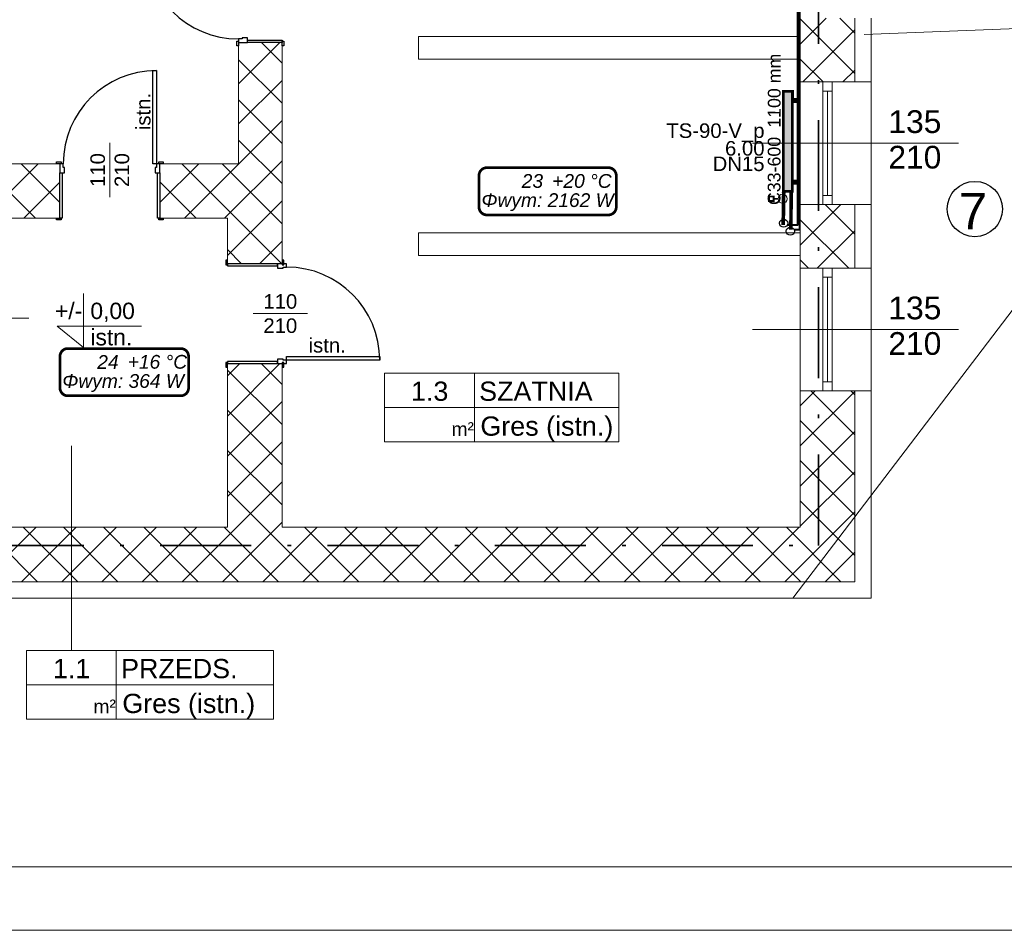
# Model space of a CAD drawing. Header units: millimetres. Extents: x 2215 to 12087, y 6991 to 11359.
# Tile 12 of 26: x 6102 to 7185, y 6991 to 7993. Entities that reach past the tile are written whole.
import ezdxf
from ezdxf.enums import TextEntityAlignment as Align
from ezdxf.lldxf.tags import DXFTag

# ---------------------------------------------------------------- set-up
doc = ezdxf.new("R2010")
doc.units = ezdxf.units.MM
doc.linetypes.add('Kropki i Kreski', pattern=[920, 500, -200, 20, -200])
for name, color, linetype in [('2D - Ogólne', 7, 'Continuous'), ('Drzwi Archicad', 7, 'Continuous'), ('IS_Text_Armatury_Therm', 7, 'Continuous'), ('IS_Text_Konstrukcji', 7, 'Continuous'), ('IS_Text_Odbiornikow_Therm', 7, 'Continuous'), ('Konstrukcja - Ściany zew', 7, 'Continuous'), ('Opisy - Teksty', 7, 'Continuous')]:
    doc.layers.add(name, color=color, linetype=linetype)
for name, color, linetype, lineweight in [('A_meble', 253, 'Continuous', 13), ('A_opisy', 81, 'Continuous', 13), ('A_stolarka', 20, 'Continuous', 15), ('A_widokowe', 160, 'Continuous', 18), ('A_ściany istniejące hatch', 82, 'Continuous', 9)]:
    doc.layers.add(name, color=color, linetype=linetype, lineweight=lineweight)
doc.layers.add('A_niewidoczne', color=8, linetype='Continuous', lineweight=9, plot=False)
doc.layers.add('A_zakres opracowania', color=7, linetype='Continuous', lineweight=70, true_color=0xe00038)
for name, color, linetype, true_color in [('IS_Armatura_Therm', 7, 'SOLID', 0x000000), ('IS_Grafika', 7, 'SOLID', 0x000000), ('IS_Grzejniki_Plan_rzut', 7, 'SOLID', 0x000000), ('IS_Powrót', 5, 'DASH', 0x0000ff), ('IS_Zasilanie', 1, 'SOLID', 0xff0000)]:
    doc.layers.add(name, color=color, linetype=linetype, true_color=true_color)
doc.styles.get("Standard").update_dxf_attribs({"font": 'arial.ttf'})
doc.styles.add('STYL_AUTOMATYCZNY_1', font='arial.ttf')
tags = doc.linetypes.add('DASH', pattern=[15, 10, -5]).pattern_tags.tags
tags[6:7] = [DXFTag(74, 4), DXFTag(75, 0), DXFTag(340, '0'), DXFTag(46, 0.0), DXFTag(50, 0.0), DXFTag(44, 0.0), DXFTag(45, 0.0)]
tags[4:5] = [DXFTag(74, 4), DXFTag(75, 0), DXFTag(340, '0'), DXFTag(46, 0.0), DXFTag(50, 0.0), DXFTag(44, 0.0), DXFTag(45, 0.0)]
tags = doc.linetypes.add('SOLID', pattern=[10, 10, 0]).pattern_tags.tags
tags[6:7] = [DXFTag(74, 4), DXFTag(75, 0), DXFTag(340, '0'), DXFTag(46, 0.0), DXFTag(50, 0.0), DXFTag(44, 0.0), DXFTag(45, 0.0)]
tags[4:5] = [DXFTag(74, 4), DXFTag(75, 0), DXFTag(340, '0'), DXFTag(46, 0.0), DXFTag(50, 0.0), DXFTag(44, 0.0), DXFTag(45, 0.0)]
doc.dimstyles.new('500', dxfattribs={"dimscale": 5, "dimtxt": 0.2, "dimasz": 0.2, "dimexe": 0.3, "dimexo": 0.625, "dimgap": 0.05, "dimtad": 1, "dimzin": 1, "dimtxsty": 'Standard', "dimblk": 'ARCHTICK', "dimcen": 2.5, "dimadec": 0, "dimazin": 0, "dimtfac": 1, "dimtmove": 0, "dimatfit": 3, "dimfxl": 0.3, "dimfxlon": 1, "dimarcsym": 0})

# ---------------------------------------------------------------- blocks, each defined once
blk = doc.blocks.new('Drzwi metalowe 27_36')
at = {"layer": 'Drzwi Archicad', "color": 7, "linetype": 'Continuous', "lineweight": 25}
for p, q in [((472, 0), (472, 1024)), ((472, 1024), (512, 1024)), ((512, 1024), (512, 0)), ((-587, 0), (-587, 19)), ((-587, 19), (-537, 19)), ((-537, 0), (-587, 0)), ((-512, 0), (-550, 0)), ((-550, 0), (-550, -100)), ((-537, 19), (-537, 0)), ((-512, -40), (-512, 0)), ((512, 0), (472, 0)), ((550, 0), (512, 0)), ((512, 0), (512, -40)), ((537, 19), (587, 19)), ((537, 0), (537, 19)), ((587, 0), (537, 0)), ((550, -100), (550, 0)), ((587, 19), (587, 0)), ((-550, -600), (-550, -100)), ((-550, -100), (-525, -100)), ((-550, -100), (-500, -100)), ((-525, -100), (-525, -600)), ((-500, -40), (-512, -40)), ((-500, -100), (-500, -40)), ((512, -40), (500, -40)), ((500, -40), (500, -100)), ((500, -100), (550, -100)), ((525, -600), (525, -100)), ((525, -100), (550, -100)), ((550, -100), (550, -600)), ((-587, -619), (-587, -600)), ((-587, -600), (-537, -600)), ((-537, -619), (-587, -619)), ((-525, -600), (-550, -600)), ((-537, -600), (-537, -619)), ((550, -600), (525, -600)), ((537, -600), (587, -600)), ((537, -619), (537, -600)), ((587, -619), (537, -619)), ((587, -600), (587, -619))]:
    blk.add_line(p, q, dxfattribs=at)
blk.add_arc((512, 0), 1024, 90, 180, dxfattribs=at)
blk = doc.blocks.new('Drzwi metalowe 27_3')
at = {"layer": 'Drzwi Archicad', "color": 7, "linetype": 'Continuous', "lineweight": 25}
for p, q in [((472, 0), (472, 1024)), ((472, 1024), (512, 1024)), ((512, 1024), (512, 0)), ((-587, 0), (-587, 19)), ((-587, 19), (-537, 19)), ((-537, 0), (-587, 0)), ((-512, 0), (-550, 0)), ((-550, 0), (-550, -100)), ((-537, 19), (-537, 0)), ((-512, -40), (-512, 0)), ((512, 0), (472, 0)), ((550, 0), (512, 0)), ((512, 0), (512, -40)), ((537, 19), (587, 19)), ((537, 0), (537, 19)), ((587, 0), (537, 0)), ((550, -100), (550, 0)), ((587, 19), (587, 0)), ((-550, -480), (-550, -100)), ((-550, -100), (-525, -100)), ((-550, -100), (-500, -100)), ((-525, -100), (-525, -480)), ((-500, -40), (-512, -40)), ((-500, -100), (-500, -40)), ((512, -40), (500, -40)), ((500, -40), (500, -100)), ((500, -100), (550, -100)), ((525, -480), (525, -100)), ((525, -100), (550, -100)), ((550, -100), (550, -480)), ((-587, -499), (-587, -480)), ((-587, -480), (-537, -480)), ((-537, -499), (-587, -499)), ((-525, -480), (-550, -480)), ((-537, -480), (-537, -499)), ((550, -480), (525, -480)), ((537, -480), (587, -480)), ((537, -499), (537, -480)), ((587, -499), (537, -499)), ((587, -480), (587, -499))]:
    blk.add_line(p, q, dxfattribs=at)
blk.add_arc((512, 0), 1024, 90, 180, dxfattribs=at)
blk = doc.blocks.new('Drzwi metalowe 27_7')
at = {"layer": 'Drzwi Archicad', "color": 7, "linetype": 'Continuous', "lineweight": 25}
for p, q in [((472, 0), (472, 1024)), ((472, 1024), (512, 1024)), ((512, 1024), (512, 0)), ((-512, 0), (-550, 0)), ((-550, 0), (-550, -100)), ((-512, -40), (-512, 0)), ((512, 0), (472, 0)), ((550, 0), (512, 0)), ((512, 0), (512, -40)), ((550, -100), (550, 0)), ((-537, -31), (-587, -31)), ((-587, -31), (-587, -50)), ((-587, -50), (-537, -50)), ((-525, -100), (-550, -100)), ((-550, -100), (-550, -650)), ((-550, -100), (-500, -100)), ((-537, -50), (-537, -31)), ((-525, -650), (-525, -100)), ((-500, -40), (-512, -40)), ((-500, -100), (-500, -40)), ((512, -40), (500, -40)), ((500, -40), (500, -100)), ((500, -100), (550, -100)), ((550, -100), (525, -100)), ((525, -100), (525, -650)), ((587, -31), (537, -31)), ((537, -31), (537, -50)), ((537, -50), (587, -50)), ((550, -650), (550, -100)), ((587, -50), (587, -31)), ((-537, -650), (-587, -650)), ((-587, -650), (-587, -669)), ((-587, -669), (-537, -669)), ((-550, -650), (-525, -650)), ((-537, -669), (-537, -650)), ((525, -650), (550, -650)), ((587, -650), (537, -650)), ((537, -650), (537, -669)), ((537, -669), (587, -669)), ((587, -669), (587, -650))]:
    blk.add_line(p, q, dxfattribs=at)
blk.add_arc((512, 0), 1024, 90, 180, dxfattribs=at)
blk = doc.blocks.new('*U114')
blk.add_line((63.81, 50), (63.81, 0))
for points in [[(178.24, 25), (-1.61, 25), (-1.61, 50), (178.24, 50)], [(63.81, 0), (-1.61, 0), (-1.61, 50), (63.81, 50)], [(-1.61, 0), (178.24, 0), (178.24, 25), (-1.61, 25)]]:
    blk.add_lwpolyline(points, close=True)
at = {"insert": (47.18, 14.33), "char_height": 10, "attachment_point": 1}
blk.add_mtext_dynamic_manual_height_columns('m²', width=64.8418, gutter_width=75, heights=[0], dxfattribs=at)
blk.add_attdef('NR', text='', height=14).set_placement((31.28, 36.87), align=Align.MIDDLE_CENTER)
for tag, p in [('NAZWA_POM.', (67.28, 36.87)), ('WYKOŃCZENIE', (68.18, 11.5))]:
    blk.add_attdef(tag, text='', height=14).set_placement(p, align=Align.MIDDLE_LEFT)
blk.add_attdef('POW', text='', height=14).set_placement((41.48, 11.5), align=Align.MIDDLE_RIGHT)
blk = doc.blocks.new('*U125')
blk.add_line((63.81, 50), (63.81, 0))
for points in [[(168.89, 25), (-1.61, 25), (-1.61, 50), (168.89, 50)], [(63.81, 0), (-1.61, 0), (-1.61, 50), (63.81, 50)], [(-1.61, 0), (168.89, 0), (168.89, 25), (-1.61, 25)]]:
    blk.add_lwpolyline(points, close=True)
at = {"insert": (47.18, 14.33), "char_height": 10, "attachment_point": 1}
blk.add_mtext_dynamic_manual_height_columns('m²', width=64.8418, gutter_width=75, heights=[0], dxfattribs=at)
blk.add_attdef('NR', text='', height=14).set_placement((31.28, 36.87), align=Align.MIDDLE_CENTER)
for tag, p in [('NAZWA_POM.', (67.28, 36.87)), ('WYKOŃCZENIE', (68.18, 11.5))]:
    blk.add_attdef(tag, text='', height=14).set_placement(p, align=Align.MIDDLE_LEFT)
blk.add_attdef('POW', text='', height=14).set_placement((41.48, 11.5), align=Align.MIDDLE_RIGHT)
blk = doc.blocks.new('_ArchTick')
at = {"color": 0, "linetype": 'ByBlock', "const_width": 0.15}
blk.add_lwpolyline([(-0.5, -0.5), (0.5, 0.5)], dxfattribs=at)
blk = doc.blocks.new('*D156')
at = {"layer": 'A_opisy', "color": 0, "lineweight": -2, "transparency": 16777216}
for p, q in [((7211.7, 8708.2), (7214.7, 8708.2)), ((7213.2, 7374.7), (7213.2, 8708.2)), ((7211.7, 7374.7), (7214.7, 7374.7))]:
    blk.add_line(p, q, dxfattribs=at)
at = {"layer": 'Defpoints', "color": 0, "transparency": 16777216}
for p in [(7022.1, 8708.2), (7213.2, 8708.2), (7022.1, 7374.7)]:
    blk.add_point(p, dxfattribs=at)
at = {"layer": 'A_opisy', "color": 0, "lineweight": -2, "transparency": 16777216}
for p, rotation in [((7213.2, 8708.2), 90), ((7213.2, 7374.7), 270)]:
    blk.add_blockref('_ArchTick', p, dxfattribs=dict(at, rotation=rotation))
at = {"layer": 'A_opisy', "color": 0, "transparency": 16777216, "insert": (7212.4, 8041.4), "char_height": 1, "attachment_point": 5, "rotation": 90}
blk.add_mtext('1333,48', dxfattribs=at)

msp = doc.modelspace()

# ---------------------------------------------------------------- hatches: boundary and pattern name
at = {"layer": 'A_ściany istniejące hatch', "lineweight": 13, "true_color": 0x000000}
h = msp.add_hatch(dxfattribs=at)
h.set_pattern_fill('NET', color=18, scale=250, angle=45)
h.set_pattern_definition([(45, (37623.193, 4864.106), (-22.097087, 22.097087), []), (135, (37623.193, 4864.106), (-22.097087, -22.097087), [])])
h.paths.add_polyline_path([(5636.562, 10020.43), (5678.562, 10020.43), (5678.562, 9758.43), (5888.562, 9758.43), (5888.562, 9716.43), (5636.562, 9716.43)], flags=16)
h.paths.add_polyline_path([(6230.563, 9744.43), (6230.563, 9684.43), (6110.562, 9684.43), (6110.562, 9524.43), (6050.562, 9524.43), (6050.562, 9716.43), (6008.562, 9716.43), (6008.562, 9758.43), (6012.562, 9758.43), (6012.562, 10417.43), (5678.562, 10417.43), (5678.562, 10371.43), (5636.562, 10371.43), (5636.562, 10461.43), (6094.562, 10461.43), (6094.562, 10417.43), (6056.562, 10417.43), (6056.562, 9744.43)], flags=17)
h.paths.add_polyline_path([(6834.562, 9744.43), (6976.562, 9744.43), (6976.562, 9806.43), (7020.562, 9806.43), (7020.562, 9521.43), (6960.562, 9521.43), (6960.562, 9684.43), (6834.562, 9684.43)], flags=17)
h.paths.add_polyline_path([(6877.562, 8864.43), (6960.562, 8864.43), (6960.562, 8979.43), (7020.562, 8979.43), (7020.562, 8806.43), (6960.562, 8806.43), (6960.562, 8839.43), (6877.562, 8839.43)], flags=17)
h.paths.add_polyline_path([(6520.562, 9434.43), (6550.562, 9434.43), (6550.562, 9404.43), (6520.562, 9404.43)], flags=17)
h.paths.add_polyline_path([(6520.562, 9140.43), (6550.562, 9140.43), (6550.562, 9170.43), (6520.562, 9170.43)], flags=17)
h.paths.add_polyline_path([(6032.562, 7594.43), (6092.562, 7594.43), (6092.562, 7434.43), (6330.562, 7434.43), (6330.562, 7614.43), (6390.562, 7614.43), (6390.562, 7434.43), (6960.562, 7434.43), (6960.562, 7584.43), (7020.562, 7584.43), (7020.562, 7374.43), (6032.562, 7374.43)])
h.paths.add_polyline_path([(3550.562, 10744.43), (3763.562, 10744.43), (3763.562, 10838.464), (3788.562, 10838.464), (3788.562, 10719.43), (3550.562, 10719.43)], flags=17)
h.paths.add_polyline_path([(4183.562, 10718.775), (4218.562, 10718.775), (4218.562, 10838.464), (4183.562, 10838.464)], flags=17)
h.paths.add_polyline_path([(4473.562, 8894.43), (4543.562, 8894.43), (4543.562, 8834.43), (4473.562, 8834.43)], flags=17)
h.paths.add_polyline_path([(4883.562, 8894.43), (4953.562, 8894.43), (4953.562, 8834.43), (4883.562, 8834.43)], flags=17)
h.paths.add_polyline_path([(5324.562, 8894.43), (5392.562, 8894.43), (5392.562, 8834.43), (5324.562, 8834.43)], flags=17)
h.paths.add_polyline_path([(5527.562, 8894.43), (5608.562, 8894.43), (5608.562, 8834.43), (5527.562, 8834.43)], flags=17)
h.paths.add_polyline_path([(6110.562, 9394.43), (6050.562, 9394.43), (6050.562, 9318.43), (6110.562, 9318.43)], flags=17)
h.paths.add_polyline_path([(5678.562, 10241.43), (5636.562, 10241.43), (5636.562, 10150.43), (5678.562, 10150.43)], flags=16)
h.paths.add_polyline_path([(6224.562, 10461.43), (6358.562, 10461.43), (6358.562, 10417.43), (6224.562, 10417.43)], flags=17)
h.paths.add_polyline_path([(6976.562, 10141.43), (7020.562, 10141.43), (7020.562, 10216.43), (6976.562, 10216.43)], flags=17)
h.paths.add_polyline_path([(6976.562, 9936.43), (7020.562, 9936.43), (7020.562, 10011.43), (6976.562, 10011.43)], flags=17)
h.paths.add_polyline_path([(6960.562, 9315.43), (7020.562, 9315.43), (7020.562, 9391.43), (6960.562, 9391.43)], flags=17)
h.paths.add_polyline_path([(6960.562, 9109.43), (7020.562, 9109.43), (7020.562, 9185.43), (6960.562, 9185.43)], flags=17)
h.paths.add_polyline_path([(6960.562, 8601.43), (7020.562, 8601.43), (7020.562, 8676.43), (6960.562, 8676.43)], flags=17)
h.paths.add_polyline_path([(6960.562, 8396.43), (7020.562, 8396.43), (7020.562, 8471.43), (6960.562, 8471.43)], flags=17)
h.paths.add_polyline_path([(6960.562, 7924.43), (7020.562, 7924.43), (7020.562, 7994.43), (6960.562, 7994.43)], flags=17)
h.paths.add_polyline_path([(7020.562, 7719.43), (6960.562, 7719.43), (6960.562, 7789.43), (7020.562, 7789.43)], flags=17)
h.paths.add_polyline_path([(5735.562, 7834.43), (5805.562, 7834.43), (5805.562, 7774.43), (5735.562, 7774.43)], flags=17)
h.paths.add_polyline_path([(5530.562, 7774.43), (5600.562, 7774.43), (5600.562, 7834.43), (5530.562, 7834.43)], flags=17)
h.paths.add_polyline_path([(5325.562, 7834.43), (5395.562, 7834.43), (5395.562, 7774.43), (5325.562, 7774.43)], flags=17)
h.paths.add_polyline_path([(5068.562, 7774.43), (5190.562, 7774.43), (5190.562, 7834.43), (5068.562, 7834.43)], flags=17)
h.paths.add_polyline_path([(4863.562, 7834.43), (4933.562, 7834.43), (4933.562, 7774.43), (4863.562, 7774.43)], flags=17)
h.paths.add_polyline_path([(4658.562, 7774.43), (4728.562, 7774.43), (4728.562, 7834.43), (4658.562, 7834.43)], flags=17)
h.paths.add_polyline_path([(4453.562, 7834.43), (4523.562, 7834.43), (4523.562, 7774.43), (4453.562, 7774.43)], flags=17)
h.paths.add_polyline_path([(6342.562, 7834.43), (6256.062, 7834.43), (6256.077, 7774.43), (6330.562, 7774.43), (6330.562, 7724.43), (6390.562, 7724.43), (6390.562, 7967.93), (6342.562, 7967.93)], flags=17)
h.paths.add_polyline_path([(6146.062, 7834.43), (6146.077, 7774.43), (6092.562, 7774.43), (6092.562, 7734.43), (6032.562, 7734.43), (6032.562, 7774.43), (5940.562, 7774.43), (5940.562, 7834.43)], flags=17)
h.paths.add_polyline_path([(4158.562, 7728.43), (4218.562, 7728.43), (4218.562, 7774.43), (4318.562, 7774.43), (4318.562, 7834.43), (4158.562, 7834.43)], flags=17)
h.paths.add_polyline_path([(5948.562, 8894.43), (6050.562, 8894.43), (6050.562, 9188.43), (6110.562, 9188.43), (6110.562, 8864.43), (6127.562, 8864.43), (6127.562, 8839.43), (6110.562, 8839.43), (6110.562, 8484.43), (6137.562, 8484.43), (6137.562, 8404.43), (6110.562, 8404.43), (6110.562, 8184.43), (5935.062, 8184.43), (5935.062, 8232.43), (6070.562, 8232.43), (6070.562, 8834.43), (5948.562, 8834.43)], flags=17)
h.paths.add_polyline_path([(5743.562, 8894.43), (5813.562, 8894.43), (5813.562, 8834.43), (5780.562, 8834.43), (5780.562, 8668.43), (5748.562, 8668.43), (5748.562, 8834.43), (5743.562, 8834.43)], flags=17)
h.paths.add_polyline_path([(5501.562, 8232.43), (5748.562, 8232.43), (5748.562, 8382.43), (5780.562, 8382.43), (5780.562, 8232.43), (5825.062, 8232.43), (5825.062, 8184.43), (5501.562, 8184.43)], flags=17)
h.paths.add_polyline_path([(4512.562, 8232.43), (4512.562, 8184.43), (4752.562, 8184.43), (4752.562, 8232.43), (4748.562, 8232.43), (4748.562, 8324.43), (4720.562, 8324.43), (4720.562, 8232.43)], flags=17)
h.paths.add_polyline_path([(4158.562, 8925.43), (4218.562, 8925.43), (4218.562, 8894.43), (4338.562, 8894.43), (4338.562, 8834.43), (4198.562, 8834.43), (4198.562, 8232.43), (4402.562, 8232.43), (4402.562, 8184.43), (4158.562, 8184.43)], flags=17)
h.paths.add_polyline_path([(4218.562, 9221.845), (4158.562, 9221.845), (4158.562, 9065.43), (4218.562, 9065.43)], flags=17)
h.paths.add_polyline_path([(4218.562, 9436.403), (4158.562, 9436.403), (4158.562, 9356.845), (4218.562, 9356.845)], flags=17)
h.paths.add_polyline_path([(4218.562, 9651.43), (4158.562, 9651.43), (4158.562, 9571.403), (4218.562, 9571.403)], flags=17)
h.paths.add_polyline_path([(4218.562, 9971.43), (4158.562, 9971.43), (4158.562, 9786.43), (4218.562, 9786.43)], flags=17)
h.paths.add_polyline_path([(4218.562, 10176.43), (4158.562, 10176.43), (4158.562, 10106.43), (4218.562, 10106.43)], flags=17)
h.paths.add_polyline_path([(4218.562, 10391.43), (4158.562, 10391.43), (4158.562, 10311.43), (4218.562, 10311.43)], flags=17)
h.paths.add_polyline_path([(3168.562, 10116.546), (3108.562, 10116.546), (3108.562, 10186.526), (3168.562, 10186.526), (3168.562, 10188.43), (3628.562, 10188.43), (3628.562, 10178.43), (3597.462, 10178.43), (3597.462, 10102.43), (3582.462, 10102.43), (3582.462, 10178.43), (3326.562, 10178.43), (3326.562, 10163.426), (3319.562, 10163.426), (3319.562, 10178.43), (3168.562, 10178.43)])
h.paths.add_polyline_path([(3168.562, 10061.43), (3168.562, 10068.43), (3319.562, 10068.43), (3319.562, 10073.426), (3326.562, 10073.426), (3326.562, 10050.948), (3319.562, 10050.948), (3319.562, 10061.43)], flags=17)
h.paths.add_polyline_path([(3108.562, 9981.546), (3168.562, 9981.546), (3168.562, 9951.43), (3319.562, 9951.43), (3319.562, 9960.948), (3326.562, 9960.948), (3326.562, 9951.43), (3582.462, 9951.43), (3582.462, 10007.43), (3597.462, 10007.43), (3597.462, 9951.43), (3625.562, 9951.43), (3625.562, 9936.43), (3168.562, 9936.43), (3168.562, 9911.066), (3108.562, 9911.066)])
h.paths.add_polyline_path([(3108.562, 9781.066), (3168.562, 9781.066), (3168.562, 9736.43), (3760.562, 9736.43), (3760.562, 9753.695), (3808.562, 9753.695), (3808.562, 9424.429), (3760.562, 9424.429), (3760.562, 9696.43), (3168.562, 9696.43), (3168.562, 9618.558), (3108.562, 9618.558)])
h.paths.add_polyline_path([(3108.562, 9278.578), (3168.562, 9278.578), (3168.562, 9256.43), (3760.562, 9256.43), (3760.562, 9314.429), (3808.562, 9314.429), (3808.562, 8917.429), (3760.562, 8917.429), (3760.562, 9231.43), (3168.562, 9231.43), (3168.562, 9208.362), (3108.562, 9208.362)])
h.paths.add_polyline_path([(3108.562, 8864.231), (3168.562, 8864.231), (3168.562, 8794.43), (3760.562, 8794.43), (3760.562, 8807.429), (3808.562, 8807.429), (3808.562, 8748.79), (3760.562, 8748.79), (3760.562, 8751.43), (3168.562, 8751.43), (3168.562, 8699.231), (3108.562, 8699.231)])
h.paths.add_polyline_path([(3108.562, 8564.231), (3168.562, 8564.231), (3168.562, 8509.649), (3227.562, 8509.649), (3227.562, 8651.347), (3236.925, 8651.347), (3236.925, 8645.347), (3233.562, 8645.347), (3233.562, 8509.649), (3330.562, 8509.649), (3330.562, 8645.347), (3325.925, 8645.347), (3325.925, 8651.347), (3341.107, 8651.347), (3341.107, 8645.347), (3336.562, 8645.347), (3336.562, 8509.649), (3433.562, 8509.649), (3433.562, 8645.347), (3430.107, 8645.347), (3430.107, 8651.347), (3439.562, 8651.347), (3439.562, 8616.347), (3443.733, 8616.347), (3443.733, 8610.347), (3439.562, 8610.347), (3439.562, 8509.649), (3607.562, 8509.649), (3607.562, 8610.347), (3532.733, 8610.347), (3532.733, 8616.347), (3613.562, 8616.347), (3613.562, 8509.649), (3760.562, 8509.649), (3760.562, 8638.79), (3808.562, 8638.79), (3808.562, 8491.936), (3760.562, 8491.936), (3760.562, 8494.649), (3613.562, 8494.649), (3613.562, 8452.349), (3607.562, 8452.349), (3607.562, 8494.649), (3168.562, 8494.649), (3108.562, 8494.649)])
h.paths.add_polyline_path([(3108.562, 9413.578), (3168.562, 9413.578), (3168.562, 9483.558), (3108.562, 9483.558)])
h.paths.add_polyline_path([(3108.562, 8999.231), (3168.562, 8999.231), (3168.562, 9073.362), (3108.562, 9073.362)], flags=17)
h.paths.add_polyline_path([(3108.562, 8289.669), (3168.562, 8289.669), (3168.562, 8359.649), (3108.562, 8359.649)], flags=17)
h.paths.add_polyline_path([(3108.562, 8084.689), (3108.562, 8154.669), (3168.562, 8154.669), (3168.562, 8144.669), (3215.562, 8144.669), (3215.562, 8315.649), (3226.772, 8315.649), (3226.772, 8309.649), (3221.562, 8309.649), (3221.562, 8144.669), (3320.562, 8144.669), (3320.562, 8309.649), (3315.772, 8309.649), (3315.772, 8315.649), (3331.074, 8315.649), (3331.074, 8309.649), (3326.562, 8309.649), (3326.562, 8144.669), (3423.562, 8144.669), (3423.562, 8309.649), (3420.074, 8309.649), (3420.074, 8315.649), (3434.107, 8315.649), (3434.107, 8309.649), (3429.562, 8309.649), (3429.562, 8144.669), (3526.562, 8144.669), (3526.562, 8309.649), (3523.107, 8309.649), (3523.107, 8315.649), (3526.562, 8315.649), (3526.562, 8359.649), (3607.562, 8359.649), (3607.562, 8363.349), (3613.562, 8363.349), (3613.562, 8349.322), (3607.562, 8349.322), (3607.562, 8353.649), (3532.562, 8353.649), (3532.562, 8144.669), (3607.562, 8144.669), (3607.562, 8260.322), (3613.562, 8260.322), (3613.562, 8144.669), (3760.562, 8144.669), (3760.562, 8381.936), (3808.562, 8381.936), (3808.562, 7948.13), (3760.562, 7948.13), (3760.562, 8129.669), (3613.562, 8129.669), (3613.562, 8032.16), (3607.562, 8032.16), (3607.562, 8129.669), (3532.562, 8129.669), (3532.562, 7936.83), (3607.562, 7936.83), (3607.562, 7943.16), (3613.562, 7943.16), (3613.562, 7927.13), (3607.562, 7927.13), (3607.562, 7930.83), (3526.562, 7930.83), (3526.562, 8004.43), (3523.107, 8004.43), (3523.107, 8010.43), (3526.562, 8010.43), (3526.562, 8129.669), (3429.562, 8129.669), (3429.562, 8010.43), (3434.107, 8010.43), (3434.107, 8004.43), (3420.074, 8004.43), (3420.074, 8010.43), (3423.562, 8010.43), (3423.562, 8129.669), (3326.562, 8129.669), (3326.562, 8010.43), (3331.074, 8010.43), (3331.074, 8004.43), (3315.772, 8004.43), (3315.772, 8010.43), (3320.562, 8010.43), (3320.562, 8129.669), (3221.562, 8129.669), (3221.562, 8010.43), (3226.772, 8010.43), (3226.772, 8004.43), (3215.562, 8004.43), (3215.562, 8129.669), (3168.562, 8129.669), (3168.562, 8084.689)])
h.paths.add_polyline_path([(3228.562, 7693.43), (3168.562, 7693.43), (3168.562, 7774.43), (3108.562, 7774.43), (3108.562, 7949.689), (3168.562, 7949.689), (3168.562, 7834.43), (3607.562, 7834.43), (3607.562, 7838.13), (3613.562, 7838.13), (3613.562, 7834.43), (3760.562, 7834.43), (3760.562, 7838.13), (3808.562, 7838.13), (3808.562, 7783.43), (3783.562, 7783.43), (3783.562, 7794.43), (3613.562, 7794.43), (3613.562, 7789.689), (3607.562, 7789.689), (3607.562, 7794.43), (3423.562, 7794.43), (3423.562, 7754.176), (3398.562, 7754.176), (3398.562, 7794.43), (3228.562, 7794.43)])
h.paths.add_polyline_path([(3228.562, 7444.43), (3228.562, 7483.43), (3168.562, 7483.43), (3168.562, 7384.43), (4218.562, 7384.43), (4218.562, 7588.43), (4158.562, 7588.43), (4158.562, 7444.43)])
edge = h.paths.add_edge_path()
edge.add_line((6488.562, 10461.43), (6488.562, 10417.43))
edge.add_line((6488.562, 10417.43), (6526.562, 10417.43))
edge.add_line((6526.562, 10417.43), (6526.562, 10267.43))
edge.add_line((6526.562, 10267.43), (6553.562, 10267.43))
edge.add_line((6553.562, 10267.43), (6553.562, 10417.43))
edge.add_line((6553.562, 10417.43), (6976.562, 10417.43))
edge.add_line((6976.562, 10417.43), (6976.562, 10346.43))
edge.add_line((6976.562, 10346.43), (7020.562, 10346.43))
edge.add_line((7020.562, 10346.43), (7020.562, 10461.43))
edge.add_line((7020.562, 10461.43), (6488.562, 10461.43))
edge.add_line((3153.562, 10838.464), (3188.562, 10838.464))
edge.add_line((3188.562, 10838.464), (3188.562, 10744.43))
edge.add_line((3188.562, 10744.43), (3370.562, 10744.43))
edge.add_line((3370.562, 10744.43), (3370.562, 10719.43))
edge.add_line((3370.562, 10719.43), (3153.562, 10719.43))
edge.add_line((3153.562, 10719.43), (3153.562, 10838.464))
edge.add_line((4748.562, 8434.43), (4720.562, 8434.43))
edge.add_line((4720.562, 8434.43), (4720.562, 8719.43))
edge.add_line((4720.562, 8719.43), (4748.562, 8719.43))
edge.add_line((4748.562, 8719.43), (4748.562, 8639.449))
edge.add_line((4748.562, 8639.449), (4748.562, 8547.821))
edge.add_line((4748.562, 8547.821), (4748.562, 8444.43))
edge.add_line((4748.562, 8444.43), (4748.562, 8434.43))
edge.add_line((4058.562, 10716.43), (4218.562, 10716.43))
edge.add_line((4218.562, 10716.43), (4218.562, 10526.43))
edge.add_line((4218.562, 10526.43), (4158.562, 10526.43))
edge.add_line((4158.562, 10526.43), (4158.562, 10656.43))
edge.add_line((4158.562, 10656.43), (4058.562, 10656.43))
edge.add_line((4058.562, 10656.43), (4058.562, 10716.43))
edge.add_line((3550.562, 10716.43), (3908.562, 10716.43))
edge.add_line((3908.562, 10716.43), (3908.562, 10656.43))
edge.add_line((3908.562, 10656.43), (3808.562, 10656.43))
edge.add_line((3808.562, 10656.43), (3808.562, 9863.695))
edge.add_line((3808.562, 9863.695), (3760.562, 9863.695))
edge.add_line((3760.562, 9863.695), (3760.562, 9936.43))
edge.add_line((3760.562, 9936.43), (3720.562, 9936.43))
edge.add_line((3720.562, 9936.43), (3720.562, 9951.43))
edge.add_line((3720.562, 9951.43), (3760.562, 9951.43))
edge.add_line((3760.562, 9951.43), (3760.562, 10656.43))
edge.add_line((3760.562, 10656.43), (3550.562, 10656.43))
edge.add_line((3550.562, 10656.43), (3550.562, 10716.43))
edge.add_line((3398.562, 7654.176), (3423.562, 7654.176))
edge.add_line((3423.562, 7654.176), (3423.562, 7619.43))
edge.add_line((3423.562, 7619.43), (3783.562, 7619.43))
edge.add_line((3783.562, 7619.43), (3783.562, 7685.462))
edge.add_line((3783.562, 7685.462), (3808.562, 7685.462))
edge.add_line((3808.562, 7685.462), (3808.562, 7614.43))
edge.add_line((3808.562, 7614.43), (3478.562, 7614.43))
edge.add_line((3478.562, 7614.43), (3478.562, 7594.43))
edge.add_line((3478.562, 7594.43), (3398.562, 7594.43))
edge.add_line((3398.562, 7594.43), (3398.562, 7654.176))
h.paths.add_polyline_path([(5178.562, 8719.43), (5138.562, 8719.43), (5138.562, 8232.43), (4862.562, 8232.43), (4862.562, 8184.43), (5391.562, 8184.43), (5391.562, 8232.43), (5178.562, 8232.43)], flags=17)
h.paths.add_polyline_path([(5138.562, 8819.43), (5178.562, 8819.43), (5178.562, 8834.43), (5189.562, 8834.43), (5189.562, 8894.43), (5088.562, 8894.43), (5088.562, 8834.43), (5138.562, 8834.43)], flags=17)
h.paths.add_polyline_path([(6659.562, 9684.43), (6405.563, 9684.43), (6405.563, 9744.43), (6526.562, 9744.43), (6526.562, 9817.43), (6553.562, 9817.43), (6553.562, 9744.43), (6659.562, 9744.43)], flags=17)
h.paths.add_polyline_path([(6448.058, 8441.43), (6458.058, 8441.43), (6458.058, 8456.43), (6448.058, 8456.43)], flags=17)
h.paths.add_polyline_path([(6538.058, 8613.43), (6553.058, 8613.43), (6553.058, 8839.43), (6593.562, 8839.43), (6593.562, 8864.43), (6237.562, 8864.43), (6237.562, 8839.43), (6298.562, 8839.43), (6298.562, 8613.43), (6316.562, 8613.43), (6316.562, 8623.43), (6308.562, 8623.43), (6308.562, 8839.43), (6448.058, 8839.43), (6448.058, 8623.43), (6401.562, 8623.43), (6401.562, 8613.43), (6463.058, 8613.43), (6463.058, 8623.43), (6458.058, 8623.43), (6458.058, 8839.43), (6543.058, 8839.43), (6543.058, 8623.43), (6538.058, 8623.43)], flags=17)
h.paths.add_polyline_path([(6308.562, 8456.43), (6298.562, 8456.43), (6298.562, 8232.43), (6240.562, 8232.43), (6240.562, 8184.43), (6342.562, 8184.43), (6342.562, 8077.93), (6390.562, 8077.93), (6390.562, 8184.43), (6960.562, 8184.43), (6960.562, 8129.43), (7020.562, 8129.43), (7020.562, 8266.43), (6960.562, 8266.43), (6960.562, 8232.43), (6458.058, 8232.43), (6458.058, 8341.43), (6448.058, 8341.43), (6448.058, 8232.43), (6308.562, 8232.43)], flags=17)
h.paths.add_polyline_path([(3108.562, 10526.506), (3168.562, 10526.506), (3168.562, 10656.43), (3370.562, 10656.43), (3370.562, 10716.43), (3108.562, 10716.43)])
h.paths.add_polyline_path([(3168.562, 10391.506), (3108.562, 10391.506), (3108.562, 10321.526), (3168.562, 10321.526)])
at = {"layer": 'IS_Grzejniki_Plan_rzut', "ltscale": 10}
msp.add_hatch(color=8, dxfattribs=at).paths.add_polyline_path([(6951.845, 7803.951), (6952.061, 7913.95), (6942.061, 7913.97), (6941.845, 7803.97)])

# ---------------------------------------------------------------- linework, layer by layer
at = {"color": 1}
msp.add_circle((6942.303, 7768.929), 4.459, dxfattribs=at)
at = {"color": 5}
msp.add_circle((6949.673, 7760.156), 4.459, dxfattribs=at)
at = {"layer": '2D - Ogólne', "color": 18, "linetype": 'Continuous', "lineweight": 13, "true_color": 0x000000}
for p, q in [((7020.562, 7924.43), (7020.562, 7994.43)), ((7134.608, 7856.93), (6908.117, 7856.93)), ((7020.562, 7719.43), (7020.562, 7789.43)), ((5952.285, 7664.43), (6112.055, 7664.43)), ((7134.608, 7651.93), (6908.117, 7651.93)), ((7020.562, 7374.43), (7020.562, 7584.43)), ((6032.562, 7374.43), (7020.562, 7374.43))]:
    msp.add_line(p, q, dxfattribs=at)
at = {"layer": 'A_meble', "color": 18, "linetype": 'Continuous', "lineweight": 13, "true_color": 0x000000, "flags": 128}
for points in [[(6960.562, 7974.43), (6540.562, 7974.43), (6540.562, 7949.43), (6960.562, 7949.43)], [(6960.562, 7758.43), (6540.562, 7758.43), (6540.562, 7733.43), (6960.562, 7733.43)]]:
    msp.add_lwpolyline(points, dxfattribs=at)
at = {"layer": 'A_niewidoczne', "color": 18, "lineweight": 13, "true_color": 0x000000}
for p, q in [((6201.062, 7857.43), (6201.062, 7797.43)), ((6418.562, 7669.43), (6358.562, 7669.43))]:
    msp.add_line(p, q, dxfattribs=at)
at = {"layer": 'A_opisy', "color": 18, "lineweight": 13, "true_color": 0x000000}
for p, q in [((7437.195, 7992.546), (7031.001, 7976.634)), ((6158.699, 7298.753), (6158.699, 7524.143))]:
    msp.add_line(p, q, dxfattribs=at)
for points in [[(2348.887, 11190.899), (8548.887, 11190.899), (8548.887, 6990.899), (2348.887, 6990.899)], [(2548.887, 11120.899), (8478.887, 11120.899), (8478.887, 7060.899), (2548.887, 7060.899)]]:
    msp.add_lwpolyline(points, close=True, dxfattribs=at)
for points in [[(7978.467, 7992.546), (7437.195, 7992.546), (6952.387, 7356.43)], [(6171.993, 7691.459), (6171.993, 7632.098), (6143.064, 7655.496), (6235.931, 7655.496)]]:
    msp.add_lwpolyline(points, dxfattribs=at)
at = {"layer": 'A_stolarka', "color": 18, "lineweight": 13, "true_color": 0x000000}
for p, q in [((6985.562, 7914.43), (6985.562, 7799.43)), ((6990.562, 7914.43), (6990.562, 7799.43)), ((6995.562, 7914.43), (6995.562, 7799.43)), ((6985.562, 7709.43), (6985.562, 7594.43)), ((6990.562, 7709.43), (6990.562, 7594.43)), ((6995.562, 7709.43), (6995.562, 7594.43))]:
    msp.add_line(p, q, dxfattribs=at)
for points in [[(6995.562, 7924.43), (6985.562, 7924.43), (6985.562, 7914.43), (6995.562, 7914.43)], [(6995.562, 7799.43), (6985.562, 7799.43), (6985.562, 7789.43), (6995.562, 7789.43)], [(6995.562, 7719.43), (6985.562, 7719.43), (6985.562, 7709.43), (6995.562, 7709.43)], [(6995.562, 7594.43), (6985.562, 7594.43), (6985.562, 7584.43), (6995.562, 7584.43)]]:
    msp.add_lwpolyline(points, close=True, dxfattribs=at)
at = {"layer": 'A_widokowe', "color": 18, "lineweight": 13, "true_color": 0x000000}
for p, q in [((6960.562, 7789.43), (6960.562, 7924.43)), ((7038.562, 7789.43), (7038.562, 7924.43)), ((6960.562, 7584.43), (6960.562, 7719.43)), ((7038.562, 7584.43), (7038.562, 7719.43))]:
    msp.add_line(p, q, dxfattribs=at)
at = {"layer": 'A_zakres opracowania', "linetype": 'Kropki i Kreski', "lineweight": 35, "ltscale": 0.2}
msp.add_lwpolyline([(6072.562, 7414.43), (6980.562, 7414.43), (6980.562, 10437.43), (5988.562, 10437.43), (5988.562, 9778.43), (5868.562, 9778.43), (5868.562, 9678.43), (6090.562, 9678.43), (6090.562, 9569.43), (5617.562, 9569.43), (5617.562, 9349.43), (6090.562, 9349.43), (6090.562, 8854.43), (4138.562, 8854.43), (4138.562, 7814.43), (5219.562, 7814.43), (5219.562, 7596.43), (5724.562, 7596.43), (5724.562, 7336.43), (6072.562, 7336.43)], close=True, dxfattribs=at)
at = {"layer": 'IS_Armatura_Therm', "color": 1, "ltscale": 10, "true_color": 0xff0000, "const_width": 2}
for points in [[(6931.304, 7798.317), (6926.304, 7798.317), (6926.304, 7793.317), (6931.304, 7793.317), (6931.304, 7798.317)], [(6936.304, 7795.817), (6931.304, 7795.817)]]:
    msp.add_lwpolyline(points, dxfattribs=at)
at = {"layer": 'IS_Armatura_Therm', "color": 1, "lineweight": 20, "ltscale": 10, "true_color": 0xff0000}
msp.add_ellipse((6941.304, 7795.817), major_axis=(0, -5), ratio=1, dxfattribs=at)
at = {"layer": 'IS_Grzejniki_Plan_rzut', "ltscale": 10, "const_width": 3}
for points in [[(6951.845, 7803.951), (6952.061, 7913.95), (6942.061, 7913.97), (6941.845, 7803.97), (6951.845, 7803.951)], [(6952.043, 7905.2), (6957.043, 7905.191), (6957.039, 7902.691), (6952.039, 7902.7)], [(6951.862, 7812.701), (6956.862, 7812.691), (6956.867, 7815.191), (6951.867, 7815.201)]]:
    msp.add_lwpolyline(points, dxfattribs=at)
at = {"layer": 'IS_Powrót', "lineweight": 40}
msp.add_lwpolyline([(6954.299, 8172.36), (6959.925, 8172.36), (6959.925, 7761.533), (6953.934, 7761.533)], dxfattribs=at)
at = {"layer": 'IS_Powrót', "ltscale": 10, "const_width": 4}
msp.add_lwpolyline([(6950.383, 7761.958), (6950.506, 7805.658)], dxfattribs=at)
at = {"layer": 'IS_Text_Konstrukcji', "color": 18, "linetype": 'SOLID', "ltscale": 10, "true_color": 0x000000, "const_width": 3}
for points in [[(6615.844, 7778.059), (6749.511, 7778.059, 0.414214), (6758.178, 7786.725), (6758.178, 7821.392, 0.414214), (6749.511, 7830.059), (6615.844, 7830.059, 0.414214), (6607.178, 7821.392), (6607.178, 7786.725, 0.414214), (6615.844, 7778.059)], [(6154.844, 7579.059), (6279.011, 7579.059, 0.414214), (6287.678, 7587.725), (6287.678, 7622.392, 0.414214), (6279.011, 7631.059), (6154.844, 7631.059, 0.414214), (6146.178, 7622.392), (6146.178, 7587.725, 0.414214), (6154.844, 7579.059)]]:
    msp.add_lwpolyline(points, format="xyb", dxfattribs=at)
at = {"layer": 'IS_Zasilanie', "lineweight": 40}
msp.add_lwpolyline([(6946.484, 8184.662), (6957.742, 8181.595), (6957.742, 7766.763), (6946.126, 7766.763)], dxfattribs=at)
at = {"layer": 'IS_Zasilanie', "ltscale": 10, "const_width": 4}
msp.add_lwpolyline([(6941.856, 7766.908), (6942.406, 7803.508)], dxfattribs=at)
at = {"layer": 'Konstrukcja - Ściany zew', "color": 18, "linetype": 'Continuous', "lineweight": 13, "true_color": 0x000000}
for p, q in [((6960.562, 7994.43), (6960.562, 7924.43)), ((7038.562, 7924.43), (7038.562, 7994.43)), ((6342.562, 7967.93), (6342.562, 7834.43)), ((6342.562, 7967.93), (6390.562, 7967.93)), ((6390.562, 7724.43), (6390.562, 7967.93)), ((6988.562, 7924.43), (6960.562, 7924.43)), ((6998.562, 7924.43), (6988.562, 7924.43)), ((7038.562, 7924.43), (6998.562, 7924.43)), ((6146.062, 7834.43), (5940.562, 7834.43)), ((6146.062, 7834.43), (6146.062, 7774.43)), ((6256.062, 7834.43), (6342.562, 7834.43)), ((6256.062, 7834.43), (6256.062, 7774.43)), ((6988.562, 7789.43), (6960.562, 7789.43)), ((6960.562, 7789.43), (6960.562, 7719.43)), ((6998.562, 7789.43), (6988.562, 7789.43)), ((7038.562, 7789.43), (6998.562, 7789.43)), ((7038.562, 7719.43), (7038.562, 7789.43)), ((6092.562, 7774.43), (6146.062, 7774.43)), ((6146.077, 7774.43), (6142.377, 7774.43)), ((6256.062, 7774.43), (6330.562, 7774.43)), ((6256.077, 7774.43), (6259.777, 7774.43)), ((6330.562, 7724.43), (6330.562, 7774.43)), ((6330.562, 7724.43), (6390.562, 7724.43)), ((6988.562, 7719.43), (6960.562, 7719.43)), ((6998.562, 7719.43), (6988.562, 7719.43)), ((7038.562, 7719.43), (6998.562, 7719.43)), ((6330.562, 7614.43), (6330.562, 7434.43)), ((6330.562, 7614.43), (6390.562, 7614.43)), ((6390.562, 7614.43), (6390.562, 7434.43)), ((6988.562, 7584.43), (6960.562, 7584.43)), ((6960.562, 7584.43), (6960.562, 7434.43)), ((6998.562, 7584.43), (6988.562, 7584.43)), ((7038.562, 7584.43), (6998.562, 7584.43)), ((6330.562, 7434.43), (6092.562, 7434.43)), ((6960.562, 7434.43), (6390.562, 7434.43)), ((6014.562, 7356.43), (7038.562, 7356.43))]:
    msp.add_line(p, q, dxfattribs=at)
at = {"layer": 'Konstrukcja - Ściany zew', "color": 18, "linetype": 'Continuous', "lineweight": 13, "true_color": 0x000000, "flags": 128}
msp.add_lwpolyline([(7038.562, 7356.43), (7038.562, 7584.43)], dxfattribs=at)
at = {"layer": 'Opisy - Teksty'}
msp.add_circle((7152.677, 7784.553), 30.438, dxfattribs=at)

# ---------------------------------------------------------------- block references
at = {"layer": 'A_opisy', "color": 18, "lineweight": 13, "true_color": 0x000000}
ref = msp.add_blockref('*U125', (6505.618, 7528.343), dxfattribs=dict(at, xscale=1.512, yscale=1.512, zscale=1.512))
ref.add_attrib('NR', '1.3', dxfattribs={"layer": '0', "height": 21.168}).set_placement((6552.907, 7584.096), align=Align.MIDDLE_CENTER)
ref.add_attrib('NAZWA_POM.', 'SZATNIA', dxfattribs={"layer": '0', "height": 21.168}).set_placement((6607.344, 7584.096), align=Align.MIDDLE_LEFT)
ref.add_attrib('WYKOŃCZENIE', 'Gres (istn.)', dxfattribs={"layer": '0', "height": 21.168}).set_placement((6608.704, 7545.727), align=Align.MIDDLE_LEFT)
ref = msp.add_blockref('*U114', (6111.673, 7223.153), dxfattribs=dict(at, xscale=1.512, yscale=1.512, zscale=1.512))
ref.add_attrib('NR', '1.1', dxfattribs={"layer": '0', "height": 21.168}).set_placement((6158.962, 7278.906), align=Align.MIDDLE_CENTER)
ref.add_attrib('NAZWA_POM.', 'PRZEDS.', dxfattribs={"layer": '0', "height": 21.168}).set_placement((6213.399, 7278.906), align=Align.MIDDLE_LEFT)
ref.add_attrib('WYKOŃCZENIE', 'Gres (istn.)', dxfattribs={"layer": '0', "height": 21.168}).set_placement((6214.758, 7240.537), align=Align.MIDDLE_LEFT)
at = {"layer": 'Drzwi Archicad', "color": 18, "linetype": 'Continuous', "lineweight": 13, "true_color": 0x000000, "xscale": 0.1, "yscale": 0.1, "zscale": 100}
for name, p, rotation in [('Drzwi metalowe 27_3', (6342.562, 8022.93), 90), ('Drzwi metalowe 27_7', (6395.562, 7669.43), 270)]:
    msp.add_blockref(name, p, dxfattribs=dict(at, rotation=rotation))
msp.add_blockref('Drzwi metalowe 27_36', (6201.062, 7834.43), dxfattribs=at)

# ---------------------------------------------------------------- texts
at = {"layer": 'A_niewidoczne', "color": 18, "lineweight": 13, "true_color": 0x000000, "insert": (6201.062, 7827.43), "char_height": 16, "attachment_point": 5, "rotation": 90}
msp.add_mtext('110\\P210{\\H1.17229x; }', dxfattribs=at)
at = {"layer": 'A_niewidoczne', "color": 18, "lineweight": 13, "true_color": 0x000000, "insert": (6388.562, 7669.43), "char_height": 16, "attachment_point": 5}
msp.add_mtext('110\\P210{\\H1.17229x; }', dxfattribs=at)
at = {"layer": 'A_opisy', "color": 18, "lineweight": 13, "true_color": 0x000000, "char_height": 18, "attachment_point": 1}
for s, width, heights, insert in [('\\pi102.31239;H=340cm', 309.30964, [64.094], (5215.14, 7988.006)), ('+/-', 12.03374, [0], (6140.643, 7681.512)), ('0,00', 39.475, [21.634], (6179.623, 7681.512)), ('istn.', 39.475, [21.634], (6179.623, 7652.508))]:
    msp.add_mtext_dynamic_manual_height_columns(s, width=width, gutter_width=12.5, heights=heights, dxfattribs=dict(at, insert=insert))
at = {"layer": 'A_stolarka', "color": 18, "lineweight": 13, "true_color": 0x000000, "insert": (6237.847, 7891.817), "char_height": 16, "attachment_point": 5, "rotation": 90}
msp.add_mtext('istn.', dxfattribs=at)
at = {"layer": 'A_stolarka', "color": 18, "lineweight": 13, "true_color": 0x000000, "insert": (6440.133, 7634.549), "char_height": 16, "attachment_point": 5}
msp.add_mtext('istn.', dxfattribs=at)
at = {"layer": 'IS_Grafika', "insert": (7150.625, 7802.326), "char_height": 40, "attachment_point": 2}
msp.add_mtext('\\fArial|b0|i0;7', dxfattribs=at)
at = {"layer": 'IS_Text_Armatury_Therm', "color": 18, "linetype": 'SOLID', "ltscale": 10, "true_color": 0x000000, "char_height": 16, "attachment_point": 9}
for s, insert in [('\\fArial|b0|i0;TS-90-V_p', (6921.32, 7857.96)), ('\\fArial|b0|i0;6.00', (6921.32, 7843.12)), ('\\fArial|b0|i0;DN15  ', (6921.32, 7826.12))]:
    msp.add_mtext(s, dxfattribs=dict(at, insert=insert))
at = {"layer": 'IS_Text_Konstrukcji', "color": 18, "linetype": 'SOLID', "ltscale": 10, "true_color": 0x000000, "char_height": 15.12}
for s, insert, attachment_point in [('\\fArial|b0|i1;23', (6677.678, 7807.659), 9), ('\\fArial|b0|i1;+20 °C', (6687.678, 7807.659), 7), ('\\fArial|b0|i1;Φwym: 2162 W', (6682.678, 7801.899), 2), ('\\fArial|b0|i1;24', (6210.678, 7608.659), 9), ('\\fArial|b0|i1;+16 °C', (6220.678, 7608.659), 7), ('\\fArial|b0|i1;Φwym: 364 W', (6215.678, 7602.899), 2)]:
    msp.add_mtext(s, dxfattribs=dict(at, insert=insert, attachment_point=attachment_point))
at = {"layer": 'IS_Text_Odbiornikow_Therm', "color": 18, "linetype": 'SOLID', "ltscale": 10, "true_color": 0x000000, "char_height": 14, "rotation": 89.9}
for s, insert, attachment_point in [('\\fArial|b0|i0;1100 mm', (6939.102, 7873.975), 7), ('\\fArial|b0|i0;C33-600', (6939.083, 7863.975), 9)]:
    msp.add_mtext(s, dxfattribs=dict(at, insert=insert, attachment_point=attachment_point))
at = {"layer": 'Opisy - Teksty', "color": 18, "linetype": 'Continuous', "lineweight": 13, "true_color": 0x000000, "char_height": 25, "attachment_point": 2, "line_spacing_factor": 0.938208, "style": 'STYL_AUTOMATYCZNY_1'}
for insert in [(7086.724, 7893.213), (7086.724, 7688.213)]:
    msp.add_mtext('\\A1;135\\P210', dxfattribs=dict(at, insert=insert))

# ---------------------------------------------------------------- dimensions: what is measured, and where the dimension line sits
at = {"layer": 'A_opisy'}
dim = msp.add_aligned_dim(p1=(7022.062, 7374.708), p2=(7022.062, 8708.191), distance=-191.185, dimstyle='500', dxfattribs=at)
dim.commit()
dim.dimension.update_dxf_attribs({"geometry": '*D156', "text_midpoint": (7212.395, 8041.45)})

doc.saveas('drawing.dxf')
